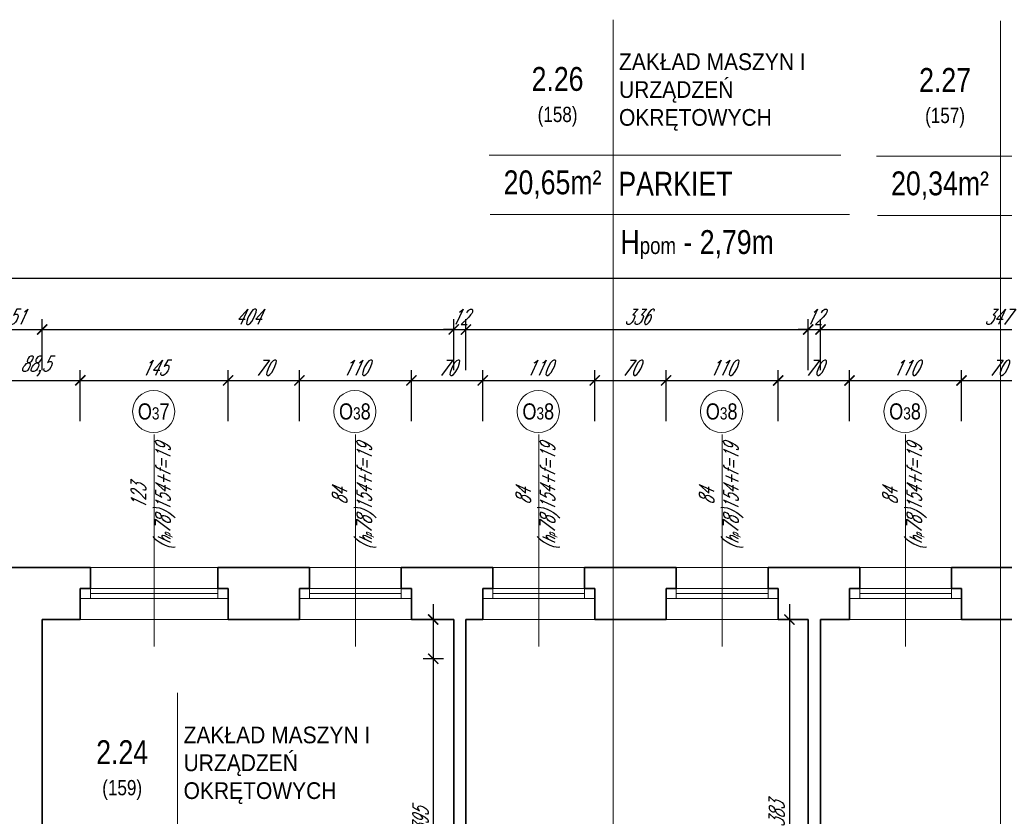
# Model space of a CAD drawing. Header units: millimetres. Extents: x 402 to 79005, y -7782 to 89952.
# Tile 114 of 256: x 24144 to 25110, y 24875 to 25656. Entities that reach past the tile are written whole.
import ezdxf

# ---------------------------------------------------------------- set-up
doc = ezdxf.new("R2010")
doc.units = ezdxf.units.MM
doc.header["$LTSCALE"] = 10
doc.layers.get('0').update_dxf_attribs({"lineweight": 0})
doc.layers.get('Defpoints').update_dxf_attribs({"color": 253})
for name, color, linetype, lineweight in [('01 parter - ściany', 253, 'Continuous', 35), ('03-01_okna', 253, 'Continuous', 15), ('04-1_widok', 253, 'Continuous', 5), ('05-01_wymiary', 253, 'Continuous', 5), ('05-03_opis', 253, 'Continuous', 5)]:
    doc.layers.add(name, color=color, linetype=linetype, lineweight=lineweight)
doc.styles.add('ariel', font='ARIAL.TTF', dxfattribs={"width": 0.8})
doc.styles.add('ariel_wym', font='simplex.shx', dxfattribs={"width": 0.65, "oblique": 25})
doc.dimstyles.new('ariel 50', dxfattribs={"dimtxt": 15, "dimasz": 10, "dimexe": 10, "dimexo": 0, "dimgap": 5, "dimtad": 1, "dimdec": 1, "dimrnd": 0.5, "dimtxsty": 'ariel_wym', "dimblk": 'ARCHTICK', "dimcen": 2.5, "dimdle": 15, "dimazin": 0, "dimtfac": 1, "dimtdec": 1, "dimtix": 1, "dimtmove": 0, "dimatfit": 3, "dimldrblk": 'DOT', "dimfxl": 0, "dimarcsym": 0})
doc.dimstyles.new('ariel 50 wnętrze', dxfattribs={"dimtxt": 15, "dimasz": 10, "dimexe": 10, "dimexo": 0, "dimgap": 5, "dimtad": 1, "dimdec": 1, "dimrnd": 0.5, "dimtxsty": 'ariel_wym', "dimblk": 'ARCHTICK', "dimcen": 2.5, "dimdle": 15, "dimazin": 0, "dimtfac": 1, "dimtdec": 1, "dimtix": 1, "dimtmove": 0, "dimatfit": 3, "dimldrblk": 'DOT', "dimfxl": 0, "dimarcsym": 0})

# ---------------------------------------------------------------- blocks, each defined once
blk = doc.blocks.new('_ArchTick')
at = {"color": 0, "linetype": 'ByBlock', "const_width": 0.15}
blk.add_lwpolyline([(-0.5, -0.5), (0.5, 0.5)], dxfattribs=at)
blk = doc.blocks.new('*D2199')
at = {"layer": '05-01_wymiary', "color": 0, "lineweight": -2}
for p, q in [((24115, 25262.34), (24115, 25312.34)), ((24203.49, 25262.34), (24203.49, 25312.34)), ((24100, 25302.34), (24218.49, 25302.34))]:
    blk.add_line(p, q, dxfattribs=at)
at = {"layer": 'Defpoints', "color": 0}
for p in [(24203.49, 25302.34), (24115, 25118.69), (24203.49, 25067.69)]:
    blk.add_point(p, dxfattribs=at)
at = {"layer": '05-01_wymiary', "color": 0, "lineweight": -2, "xscale": 10, "yscale": 10, "zscale": 10, "rotation": 180}
blk.add_blockref('_ArchTick', (24115, 25302.34), dxfattribs=at)
at = {"layer": '05-01_wymiary', "color": 0, "lineweight": -2, "xscale": 10, "yscale": 10, "zscale": 10}
blk.add_blockref('_ArchTick', (24203.49, 25302.34), dxfattribs=at)
at = {"layer": '05-01_wymiary', "color": 0, "insert": (24159.25, 25316.27), "char_height": 15, "attachment_point": 5, "style": 'ariel_wym'}
blk.add_mtext('88,5', dxfattribs=at)
blk = doc.blocks.new('_Dot')
at = {"color": 0, "linetype": 'ByBlock', "lineweight": -2}
blk.add_line((-0.5, 0), (-1, 0), dxfattribs=at)
at = {"color": 0, "linetype": 'ByBlock', "const_width": 0.5}
blk.add_lwpolyline([(-0.25, 0, 1), (0.25, 0, 1)], format="xyb", close=True, dxfattribs=at)
blk = doc.blocks.new('*D2200')
at = {"layer": '05-01_wymiary', "color": 0, "lineweight": -2}
for p, q in [((24203.49, 25262.34), (24203.49, 25312.34)), ((24348.49, 25262.34), (24348.49, 25312.34)), ((24188.49, 25302.34), (24363.49, 25302.34))]:
    blk.add_line(p, q, dxfattribs=at)
at = {"layer": 'Defpoints', "color": 0}
for p in [(24348.49, 25302.34), (24203.49, 25067.69), (24348.49, 25067.69)]:
    blk.add_point(p, dxfattribs=at)
at = {"layer": '05-01_wymiary', "color": 0, "lineweight": -2, "xscale": 10, "yscale": 10, "zscale": 10, "rotation": 180}
blk.add_blockref('_ArchTick', (24203.49, 25302.34), dxfattribs=at)
at = {"layer": '05-01_wymiary', "color": 0, "lineweight": -2, "xscale": 10, "yscale": 10, "zscale": 10}
blk.add_blockref('_ArchTick', (24348.49, 25302.34), dxfattribs=at)
at = {"layer": '05-01_wymiary', "color": 0, "insert": (24275.99, 25314.84), "char_height": 15, "attachment_point": 5, "style": 'ariel_wym'}
blk.add_mtext('145', dxfattribs=at)
blk = doc.blocks.new('*D2201')
at = {"layer": '05-01_wymiary', "color": 0, "lineweight": -2}
for p, q in [((24348.49, 25262.34), (24348.49, 25312.34)), ((24418.49, 25262.34), (24418.49, 25312.34)), ((24333.49, 25302.34), (24433.49, 25302.34))]:
    blk.add_line(p, q, dxfattribs=at)
at = {"layer": 'Defpoints', "color": 0}
for p in [(24418.49, 25302.34), (24348.49, 25067.69), (24418.49, 25067.69)]:
    blk.add_point(p, dxfattribs=at)
at = {"layer": '05-01_wymiary', "color": 0, "lineweight": -2, "xscale": 10, "yscale": 10, "zscale": 10, "rotation": 180}
blk.add_blockref('_ArchTick', (24348.49, 25302.34), dxfattribs=at)
at = {"layer": '05-01_wymiary', "color": 0, "lineweight": -2, "xscale": 10, "yscale": 10, "zscale": 10}
blk.add_blockref('_ArchTick', (24418.49, 25302.34), dxfattribs=at)
at = {"layer": '05-01_wymiary', "color": 0, "insert": (24383.49, 25314.84), "char_height": 15, "attachment_point": 5, "style": 'ariel_wym'}
blk.add_mtext('70', dxfattribs=at)
blk = doc.blocks.new('*D2202')
at = {"layer": '05-01_wymiary', "color": 0, "lineweight": -2}
for p, q in [((24418.49, 25262.34), (24418.49, 25312.34)), ((24528.49, 25262.34), (24528.49, 25312.34)), ((24403.49, 25302.34), (24543.49, 25302.34))]:
    blk.add_line(p, q, dxfattribs=at)
at = {"layer": 'Defpoints', "color": 0}
for p in [(24528.49, 25302.34), (24418.49, 25067.69), (24528.49, 25067.69)]:
    blk.add_point(p, dxfattribs=at)
at = {"layer": '05-01_wymiary', "color": 0, "lineweight": -2, "xscale": 10, "yscale": 10, "zscale": 10, "rotation": 180}
blk.add_blockref('_ArchTick', (24418.49, 25302.34), dxfattribs=at)
at = {"layer": '05-01_wymiary', "color": 0, "lineweight": -2, "xscale": 10, "yscale": 10, "zscale": 10}
blk.add_blockref('_ArchTick', (24528.49, 25302.34), dxfattribs=at)
at = {"layer": '05-01_wymiary', "color": 0, "insert": (24473.49, 25314.84), "char_height": 15, "attachment_point": 5, "style": 'ariel_wym'}
blk.add_mtext('110', dxfattribs=at)
blk = doc.blocks.new('*D2203')
at = {"layer": '05-01_wymiary', "color": 0, "lineweight": -2}
for p, q in [((24528.49, 25262.34), (24528.49, 25312.34)), ((24598.49, 25262.34), (24598.49, 25312.34)), ((24513.49, 25302.34), (24613.49, 25302.34))]:
    blk.add_line(p, q, dxfattribs=at)
at = {"layer": 'Defpoints', "color": 0}
for p in [(24598.49, 25302.34), (24528.49, 25067.69), (24598.49, 25067.69)]:
    blk.add_point(p, dxfattribs=at)
at = {"layer": '05-01_wymiary', "color": 0, "lineweight": -2, "xscale": 10, "yscale": 10, "zscale": 10, "rotation": 180}
blk.add_blockref('_ArchTick', (24528.49, 25302.34), dxfattribs=at)
at = {"layer": '05-01_wymiary', "color": 0, "lineweight": -2, "xscale": 10, "yscale": 10, "zscale": 10}
blk.add_blockref('_ArchTick', (24598.49, 25302.34), dxfattribs=at)
at = {"layer": '05-01_wymiary', "color": 0, "insert": (24563.49, 25314.84), "char_height": 15, "attachment_point": 5, "style": 'ariel_wym'}
blk.add_mtext('70', dxfattribs=at)
blk = doc.blocks.new('*D2204')
at = {"layer": '05-01_wymiary', "color": 0, "lineweight": -2}
for p, q in [((24598.49, 25262.34), (24598.49, 25312.34)), ((24708.49, 25262.34), (24708.49, 25312.34)), ((24583.49, 25302.34), (24723.49, 25302.34))]:
    blk.add_line(p, q, dxfattribs=at)
at = {"layer": 'Defpoints', "color": 0}
for p in [(24708.49, 25302.34), (24598.49, 25067.69), (24708.49, 25067.69)]:
    blk.add_point(p, dxfattribs=at)
at = {"layer": '05-01_wymiary', "color": 0, "lineweight": -2, "xscale": 10, "yscale": 10, "zscale": 10, "rotation": 180}
blk.add_blockref('_ArchTick', (24598.49, 25302.34), dxfattribs=at)
at = {"layer": '05-01_wymiary', "color": 0, "lineweight": -2, "xscale": 10, "yscale": 10, "zscale": 10}
blk.add_blockref('_ArchTick', (24708.49, 25302.34), dxfattribs=at)
at = {"layer": '05-01_wymiary', "color": 0, "insert": (24653.49, 25314.84), "char_height": 15, "attachment_point": 5, "style": 'ariel_wym'}
blk.add_mtext('110', dxfattribs=at)
blk = doc.blocks.new('*D2205')
at = {"layer": '05-01_wymiary', "color": 0, "lineweight": -2}
for p, q in [((24708.49, 25262.34), (24708.49, 25312.34)), ((24778.49, 25262.34), (24778.49, 25312.34)), ((24693.49, 25302.34), (24793.49, 25302.34))]:
    blk.add_line(p, q, dxfattribs=at)
at = {"layer": 'Defpoints', "color": 0}
for p in [(24778.49, 25302.34), (24708.49, 25067.69), (24778.49, 25067.69)]:
    blk.add_point(p, dxfattribs=at)
at = {"layer": '05-01_wymiary', "color": 0, "lineweight": -2, "xscale": 10, "yscale": 10, "zscale": 10, "rotation": 180}
blk.add_blockref('_ArchTick', (24708.49, 25302.34), dxfattribs=at)
at = {"layer": '05-01_wymiary', "color": 0, "lineweight": -2, "xscale": 10, "yscale": 10, "zscale": 10}
blk.add_blockref('_ArchTick', (24778.49, 25302.34), dxfattribs=at)
at = {"layer": '05-01_wymiary', "color": 0, "insert": (24743.49, 25314.84), "char_height": 15, "attachment_point": 5, "style": 'ariel_wym'}
blk.add_mtext('70', dxfattribs=at)
blk = doc.blocks.new('*D2206')
at = {"layer": '05-01_wymiary', "color": 0, "lineweight": -2}
for p, q in [((24778.49, 25262.34), (24778.49, 25312.34)), ((24888.49, 25262.34), (24888.49, 25312.34)), ((24763.49, 25302.34), (24903.49, 25302.34))]:
    blk.add_line(p, q, dxfattribs=at)
at = {"layer": 'Defpoints', "color": 0}
for p in [(24888.49, 25302.34), (24778.49, 25067.69), (24888.49, 25067.69)]:
    blk.add_point(p, dxfattribs=at)
at = {"layer": '05-01_wymiary', "color": 0, "lineweight": -2, "xscale": 10, "yscale": 10, "zscale": 10, "rotation": 180}
blk.add_blockref('_ArchTick', (24778.49, 25302.34), dxfattribs=at)
at = {"layer": '05-01_wymiary', "color": 0, "lineweight": -2, "xscale": 10, "yscale": 10, "zscale": 10}
blk.add_blockref('_ArchTick', (24888.49, 25302.34), dxfattribs=at)
at = {"layer": '05-01_wymiary', "color": 0, "insert": (24833.49, 25314.84), "char_height": 15, "attachment_point": 5, "style": 'ariel_wym'}
blk.add_mtext('110', dxfattribs=at)
blk = doc.blocks.new('*D2207')
at = {"layer": '05-01_wymiary', "color": 0, "lineweight": -2}
for p, q in [((24888.49, 25262.34), (24888.49, 25312.34)), ((24958.49, 25262.34), (24958.49, 25312.34)), ((24873.49, 25302.34), (24973.49, 25302.34))]:
    blk.add_line(p, q, dxfattribs=at)
at = {"layer": 'Defpoints', "color": 0}
for p in [(24958.49, 25302.34), (24888.49, 25067.69), (24958.49, 25067.69)]:
    blk.add_point(p, dxfattribs=at)
at = {"layer": '05-01_wymiary', "color": 0, "lineweight": -2, "xscale": 10, "yscale": 10, "zscale": 10, "rotation": 180}
blk.add_blockref('_ArchTick', (24888.49, 25302.34), dxfattribs=at)
at = {"layer": '05-01_wymiary', "color": 0, "lineweight": -2, "xscale": 10, "yscale": 10, "zscale": 10}
blk.add_blockref('_ArchTick', (24958.49, 25302.34), dxfattribs=at)
at = {"layer": '05-01_wymiary', "color": 0, "insert": (24923.49, 25314.84), "char_height": 15, "attachment_point": 5, "style": 'ariel_wym'}
blk.add_mtext('70', dxfattribs=at)
blk = doc.blocks.new('*D2208')
at = {"layer": '05-01_wymiary', "color": 0, "lineweight": -2}
for p, q in [((24958.49, 25262.34), (24958.49, 25312.34)), ((25068.49, 25262.34), (25068.49, 25312.34)), ((24943.49, 25302.34), (25083.49, 25302.34))]:
    blk.add_line(p, q, dxfattribs=at)
at = {"layer": 'Defpoints', "color": 0}
for p in [(25068.49, 25302.34), (24958.49, 25067.69), (25068.49, 25067.69)]:
    blk.add_point(p, dxfattribs=at)
at = {"layer": '05-01_wymiary', "color": 0, "lineweight": -2, "xscale": 10, "yscale": 10, "zscale": 10, "rotation": 180}
blk.add_blockref('_ArchTick', (24958.49, 25302.34), dxfattribs=at)
at = {"layer": '05-01_wymiary', "color": 0, "lineweight": -2, "xscale": 10, "yscale": 10, "zscale": 10}
blk.add_blockref('_ArchTick', (25068.49, 25302.34), dxfattribs=at)
at = {"layer": '05-01_wymiary', "color": 0, "insert": (25013.49, 25314.84), "char_height": 15, "attachment_point": 5, "style": 'ariel_wym'}
blk.add_mtext('110', dxfattribs=at)
blk = doc.blocks.new('*D2209')
at = {"layer": '05-01_wymiary', "color": 0, "lineweight": -2}
for p, q in [((25068.49, 25262.34), (25068.49, 25312.34)), ((25138.49, 25262.34), (25138.49, 25312.34)), ((25053.49, 25302.34), (25153.49, 25302.34))]:
    blk.add_line(p, q, dxfattribs=at)
at = {"layer": 'Defpoints', "color": 0}
for p in [(25138.49, 25302.34), (25068.49, 25067.69), (25138.49, 25067.69)]:
    blk.add_point(p, dxfattribs=at)
at = {"layer": '05-01_wymiary', "color": 0, "lineweight": -2, "xscale": 10, "yscale": 10, "zscale": 10, "rotation": 180}
blk.add_blockref('_ArchTick', (25068.49, 25302.34), dxfattribs=at)
at = {"layer": '05-01_wymiary', "color": 0, "lineweight": -2, "xscale": 10, "yscale": 10, "zscale": 10}
blk.add_blockref('_ArchTick', (25138.49, 25302.34), dxfattribs=at)
at = {"layer": '05-01_wymiary', "color": 0, "insert": (25103.49, 25314.84), "char_height": 15, "attachment_point": 5, "style": 'ariel_wym'}
blk.add_mtext('70', dxfattribs=at)
blk = doc.blocks.new('*D2245')
at = {"layer": '05-01_wymiary', "color": 0, "lineweight": -2}
for p, q in [((24115, 25312.34), (24115, 25362.34)), ((24166, 25312.34), (24166, 25362.34)), ((24100, 25352.34), (24181, 25352.34))]:
    blk.add_line(p, q, dxfattribs=at)
at = {"layer": 'Defpoints', "color": 0}
for p in [(24166, 25352.34), (24166, 25067.69), (24115, 24921.69)]:
    blk.add_point(p, dxfattribs=at)
at = {"layer": '05-01_wymiary', "color": 0, "lineweight": -2, "xscale": 10, "yscale": 10, "zscale": 10, "rotation": 180}
blk.add_blockref('_ArchTick', (24115, 25352.34), dxfattribs=at)
at = {"layer": '05-01_wymiary', "color": 0, "lineweight": -2, "xscale": 10, "yscale": 10, "zscale": 10}
blk.add_blockref('_ArchTick', (24166, 25352.34), dxfattribs=at)
at = {"layer": '05-01_wymiary', "color": 0, "insert": (24140.5, 25364.84), "char_height": 15, "attachment_point": 5, "style": 'ariel_wym'}
blk.add_mtext('51', dxfattribs=at)
blk = doc.blocks.new('*D2246')
at = {"layer": '05-01_wymiary', "color": 0, "lineweight": -2}
for p, q in [((24166, 25312.34), (24166, 25362.34)), ((24570, 25312.34), (24570, 25362.34)), ((24151, 25352.34), (24585, 25352.34))]:
    blk.add_line(p, q, dxfattribs=at)
at = {"layer": 'Defpoints', "color": 0}
for p in [(24570, 25352.34), (24166, 25067.69), (24570, 25067.69)]:
    blk.add_point(p, dxfattribs=at)
at = {"layer": '05-01_wymiary', "color": 0, "lineweight": -2, "xscale": 10, "yscale": 10, "zscale": 10, "rotation": 180}
blk.add_blockref('_ArchTick', (24166, 25352.34), dxfattribs=at)
at = {"layer": '05-01_wymiary', "color": 0, "lineweight": -2, "xscale": 10, "yscale": 10, "zscale": 10}
blk.add_blockref('_ArchTick', (24570, 25352.34), dxfattribs=at)
at = {"layer": '05-01_wymiary', "color": 0, "insert": (24368, 25364.84), "char_height": 15, "attachment_point": 5, "style": 'ariel_wym'}
blk.add_mtext('404', dxfattribs=at)
blk = doc.blocks.new('*D2247')
at = {"layer": '05-01_wymiary', "color": 0, "lineweight": -2}
for p, q in [((24570, 25312.34), (24570, 25362.34)), ((24582, 25312.34), (24582, 25362.34)), ((24570, 25352.34), (24560, 25352.34)), ((24570, 25352.34), (24582, 25352.34)), ((24582, 25352.34), (24592, 25352.34))]:
    blk.add_line(p, q, dxfattribs=at)
at = {"layer": 'Defpoints', "color": 0}
for p in [(24582, 25352.34), (24570, 25067.69), (24582, 25067.69)]:
    blk.add_point(p, dxfattribs=at)
at = {"layer": '05-01_wymiary', "color": 0, "lineweight": -2, "xscale": 10, "yscale": 10, "zscale": 10}
blk.add_blockref('_ArchTick', (24570, 25352.34), dxfattribs=at)
at = {"layer": '05-01_wymiary', "color": 0, "lineweight": -2, "xscale": 10, "yscale": 10, "zscale": 10, "rotation": 180}
blk.add_blockref('_ArchTick', (24582, 25352.34), dxfattribs=at)
at = {"layer": '05-01_wymiary', "color": 0, "insert": (24576, 25364.84), "char_height": 15, "attachment_point": 5, "style": 'ariel_wym'}
blk.add_mtext('12', dxfattribs=at)
blk = doc.blocks.new('*D2248')
at = {"layer": '05-01_wymiary', "color": 0, "lineweight": -2}
for p, q in [((24582, 25312.34), (24582, 25362.34)), ((24918, 25312.34), (24918, 25362.34)), ((24567, 25352.34), (24933, 25352.34))]:
    blk.add_line(p, q, dxfattribs=at)
at = {"layer": 'Defpoints', "color": 0}
for p in [(24918, 25352.34), (24582, 25067.69), (24918, 25067.69)]:
    blk.add_point(p, dxfattribs=at)
at = {"layer": '05-01_wymiary', "color": 0, "lineweight": -2, "xscale": 10, "yscale": 10, "zscale": 10, "rotation": 180}
blk.add_blockref('_ArchTick', (24582, 25352.34), dxfattribs=at)
at = {"layer": '05-01_wymiary', "color": 0, "lineweight": -2, "xscale": 10, "yscale": 10, "zscale": 10}
blk.add_blockref('_ArchTick', (24918, 25352.34), dxfattribs=at)
at = {"layer": '05-01_wymiary', "color": 0, "insert": (24750, 25364.84), "char_height": 15, "attachment_point": 5, "style": 'ariel_wym'}
blk.add_mtext('336', dxfattribs=at)
blk = doc.blocks.new('*D2249')
at = {"layer": '05-01_wymiary', "color": 0, "lineweight": -2}
for p, q in [((24918, 25312.34), (24918, 25362.34)), ((24930, 25312.34), (24930, 25362.34)), ((24918, 25352.34), (24908, 25352.34)), ((24918, 25352.34), (24930, 25352.34)), ((24930, 25352.34), (24940, 25352.34))]:
    blk.add_line(p, q, dxfattribs=at)
at = {"layer": 'Defpoints', "color": 0}
for p in [(24930, 25352.34), (24918, 25067.69), (24930, 25067.69)]:
    blk.add_point(p, dxfattribs=at)
at = {"layer": '05-01_wymiary', "color": 0, "lineweight": -2, "xscale": 10, "yscale": 10, "zscale": 10}
blk.add_blockref('_ArchTick', (24918, 25352.34), dxfattribs=at)
at = {"layer": '05-01_wymiary', "color": 0, "lineweight": -2, "xscale": 10, "yscale": 10, "zscale": 10, "rotation": 180}
blk.add_blockref('_ArchTick', (24930, 25352.34), dxfattribs=at)
at = {"layer": '05-01_wymiary', "color": 0, "insert": (24924, 25364.84), "char_height": 15, "attachment_point": 5, "style": 'ariel_wym'}
blk.add_mtext('12', dxfattribs=at)
blk = doc.blocks.new('*D2250')
at = {"layer": '05-01_wymiary', "color": 0, "lineweight": -2}
for p, q in [((24930, 25312.34), (24930, 25362.34)), ((25277, 25312.34), (25277, 25362.34)), ((24915, 25352.34), (25292, 25352.34))]:
    blk.add_line(p, q, dxfattribs=at)
at = {"layer": 'Defpoints', "color": 0}
for p in [(25277, 25352.34), (24930, 25067.69), (25277, 25067.69)]:
    blk.add_point(p, dxfattribs=at)
at = {"layer": '05-01_wymiary', "color": 0, "lineweight": -2, "xscale": 10, "yscale": 10, "zscale": 10, "rotation": 180}
blk.add_blockref('_ArchTick', (24930, 25352.34), dxfattribs=at)
at = {"layer": '05-01_wymiary', "color": 0, "lineweight": -2, "xscale": 10, "yscale": 10, "zscale": 10}
blk.add_blockref('_ArchTick', (25277, 25352.34), dxfattribs=at)
at = {"layer": '05-01_wymiary', "color": 0, "insert": (25103.5, 25364.84), "char_height": 15, "attachment_point": 5, "style": 'ariel_wym'}
blk.add_mtext('347', dxfattribs=at)
blk = doc.blocks.new('*D2261')
at = {"layer": '05-01_wymiary', "color": 0, "lineweight": -2}
for p, q in [((22892.03, 25362.34), (22892.03, 25412.34)), ((27671, 25362.34), (27671, 25412.34)), ((27686, 25402.34), (22877.03, 25402.34))]:
    blk.add_line(p, q, dxfattribs=at)
at = {"layer": 'Defpoints', "color": 0}
for p in [(22892.03, 25402.34), (22892.03, 24972.71), (27671, 24934.69)]:
    blk.add_point(p, dxfattribs=at)
at = {"layer": '05-01_wymiary', "color": 0, "lineweight": -2, "xscale": 10, "yscale": 10, "zscale": 10, "rotation": 180}
blk.add_blockref('_ArchTick', (22892.03, 25402.34), dxfattribs=at)
at = {"layer": '05-01_wymiary', "color": 0, "lineweight": -2, "xscale": 10, "yscale": 10, "zscale": 10}
blk.add_blockref('_ArchTick', (27671, 25402.34), dxfattribs=at)
at = {"layer": '05-01_wymiary', "color": 0, "insert": (25281.51, 25414.84), "char_height": 15, "attachment_point": 5, "style": 'ariel_wym'}
blk.add_mtext('4779', dxfattribs=at)
blk = doc.blocks.new('*D2347')
at = {"layer": '05-01_wymiary', "color": 0, "lineweight": -2}
for p, q in [((24899.49, 25082.69), (24899.49, 24669.69)), ((24909.49, 25067.69), (24889.49, 25067.69)), ((24909.49, 24684.69), (24889.49, 24684.69))]:
    blk.add_line(p, q, dxfattribs=at)
at = {"layer": 'Defpoints', "color": 0}
for p in [(24918, 25067.69), (24899.49, 24684.69), (24918, 24684.69)]:
    blk.add_point(p, dxfattribs=at)
at = {"layer": '05-01_wymiary', "color": 0, "lineweight": -2, "xscale": 10, "yscale": 10, "zscale": 10}
for p, rotation in [((24899.49, 25067.69), 90), ((24899.49, 24684.69), 270)]:
    blk.add_blockref('_ArchTick', p, dxfattribs=dict(at, rotation=rotation))
at = {"layer": '05-01_wymiary', "color": 0, "insert": (24886.99, 24876.19), "char_height": 15, "attachment_point": 5, "rotation": 90, "style": 'ariel_wym'}
blk.add_mtext('383', dxfattribs=at)
blk = doc.blocks.new('*D2351')
at = {"layer": '05-01_wymiary', "color": 0, "lineweight": -2}
for p, q in [((24549.92, 25082.69), (24549.92, 24657.69)), ((24559.92, 25067.69), (24539.92, 25067.69)), ((24559.92, 24672.69), (24539.92, 24672.69))]:
    blk.add_line(p, q, dxfattribs=at)
at = {"layer": 'Defpoints', "color": 0}
for p in [(24570, 25067.69), (24549.92, 24672.69), (24570, 24672.69)]:
    blk.add_point(p, dxfattribs=at)
at = {"layer": '05-01_wymiary', "color": 0, "lineweight": -2, "xscale": 10, "yscale": 10, "zscale": 10}
for p, rotation in [((24549.92, 25067.69), 90), ((24549.92, 24672.69), 270)]:
    blk.add_blockref('_ArchTick', p, dxfattribs=dict(at, rotation=rotation))
at = {"layer": '05-01_wymiary', "color": 0, "insert": (24537.42, 24870.19), "char_height": 15, "attachment_point": 5, "rotation": 90, "style": 'ariel_wym'}
blk.add_mtext('395', dxfattribs=at)
blk = doc.blocks.new('*D1772')
at = {"layer": '05-01_wymiary', "color": 0, "lineweight": -2}
for p, q in [((24549.92, 25044.09), (24549.92, 24619.09)), ((24559.92, 25029.09), (24539.92, 25029.09)), ((24559.92, 24634.09), (24539.92, 24634.09))]:
    blk.add_line(p, q, dxfattribs=at)
at = {"layer": 'Defpoints', "color": 0}
for p in [(24570, 25029.09), (24549.92, 24634.09), (24570, 24634.09)]:
    blk.add_point(p, dxfattribs=at)
at = {"layer": '05-01_wymiary', "color": 0, "lineweight": -2, "xscale": 10, "yscale": 10, "zscale": 10}
for p, rotation in [((24549.92, 25029.09), 90), ((24549.92, 24634.09), 270)]:
    blk.add_blockref('_ArchTick', p, dxfattribs=dict(at, rotation=rotation))
at = {"layer": '05-01_wymiary', "color": 0, "insert": (24537.42, 24831.59), "char_height": 15, "attachment_point": 5, "rotation": 90, "style": 'ariel_wym'}
blk.add_mtext('395', dxfattribs=at)

msp = doc.modelspace()

# ---------------------------------------------------------------- linework, layer by layer
at = {"layer": '01 parter - ściany'}
for p, q in [((24115, 25118.69), (24213.49, 25118.69)), ((24213.49, 25098.19), (24213.49, 25118.69)), ((24338.49, 25098.19), (24338.49, 25118.69)), ((24338.49, 25118.69), (24428.49, 25118.69)), ((24428.49, 25098.19), (24428.49, 25118.69)), ((24518.49, 25098.19), (24518.49, 25118.69)), ((24518.49, 25118.69), (24608.49, 25118.69)), ((24608.49, 25098.19), (24608.49, 25118.69)), ((24698.49, 25098.19), (24698.49, 25118.69)), ((24698.49, 25118.69), (24788.49, 25118.69)), ((24788.49, 25098.19), (24788.49, 25118.69)), ((24878.49, 25098.19), (24878.49, 25118.69)), ((24878.49, 25118.69), (24968.49, 25118.69)), ((24968.49, 25098.19), (24968.49, 25118.69)), ((25058.49, 25098.19), (25058.49, 25118.69)), ((25058.49, 25118.69), (25148.49, 25118.69)), ((24203.49, 25067.69), (24203.49, 25098.19)), ((24203.49, 25098.19), (24213.49, 25098.19)), ((24348.49, 25098.19), (24338.49, 25098.19)), ((24348.49, 25067.69), (24348.49, 25098.19)), ((24348.49, 25067.69), (24348.49, 25098.19)), ((24418.49, 25067.69), (24418.49, 25098.19)), ((24418.49, 25098.19), (24428.49, 25098.19)), ((24528.49, 25098.19), (24518.49, 25098.19)), ((24528.49, 25067.69), (24528.49, 25098.19)), ((24598.49, 25067.69), (24598.49, 25098.19)), ((24598.49, 25098.19), (24608.49, 25098.19)), ((24708.49, 25098.19), (24698.49, 25098.19)), ((24708.49, 25067.69), (24708.49, 25098.19)), ((24778.49, 25067.69), (24778.49, 25098.19)), ((24778.49, 25098.19), (24788.49, 25098.19)), ((24888.49, 25098.19), (24878.49, 25098.19)), ((24888.49, 25067.69), (24888.49, 25098.19)), ((24958.49, 25067.69), (24958.49, 25098.19)), ((24958.49, 25098.19), (24968.49, 25098.19)), ((25068.49, 25098.19), (25058.49, 25098.19)), ((25068.49, 25067.69), (25068.49, 25098.19)), ((24166, 25067.69), (24166, 24921.69)), ((24166, 25067.69), (24203.49, 25067.69)), ((24348.49, 25067.69), (24418.49, 25067.69)), ((24528.49, 25067.69), (24570, 25067.69)), ((24570, 25067.69), (24570, 24672.69)), ((24582, 25067.69), (24582, 24472.69)), ((24582, 25067.69), (24598.49, 25067.69)), ((24708.49, 25067.69), (24778.49, 25067.69)), ((24888.49, 25067.69), (24918, 25067.69)), ((24918, 25067.69), (24918, 24684.69)), ((24930, 25067.69), (24930, 24472.69)), ((24930, 25067.69), (24958.49, 25067.69)), ((25068.49, 25067.69), (25138.49, 25067.69)), ((24166, 24921.69), (24166, 24672.69))]:
    msp.add_line(p, q, dxfattribs=at)
at = {"layer": '03-01_okna', "linetype": 'Continuous', "lineweight": 0}
for p, q in [((24213.49, 25118.69), (24338.49, 25118.69)), ((24428.49, 25118.69), (24518.49, 25118.69)), ((24608.49, 25118.69), (24698.49, 25118.69)), ((24788.49, 25118.69), (24878.49, 25118.69)), ((24968.49, 25118.69), (25058.49, 25118.69)), ((24203.49, 25098.19), (24348.49, 25098.19)), ((24213.49, 25088.19), (24213.49, 25098.19)), ((24213.49, 25093.19), (24338.49, 25093.19)), ((24338.49, 25088.19), (24338.49, 25098.19)), ((24418.49, 25098.19), (24518.49, 25098.19)), ((24428.49, 25088.19), (24428.49, 25098.19)), ((24428.49, 25093.19), (24518.49, 25093.19)), ((24518.49, 25088.19), (24518.49, 25098.19)), ((24598.49, 25098.19), (24698.49, 25098.19)), ((24608.49, 25088.19), (24608.49, 25098.19)), ((24608.49, 25093.19), (24698.49, 25093.19)), ((24698.49, 25088.19), (24698.49, 25098.19)), ((24778.49, 25098.19), (24878.49, 25098.19)), ((24788.49, 25088.19), (24788.49, 25098.19)), ((24788.49, 25093.19), (24878.49, 25093.19)), ((24878.49, 25088.19), (24878.49, 25098.19)), ((24958.49, 25098.19), (25058.49, 25098.19)), ((24968.49, 25088.19), (24968.49, 25098.19)), ((24968.49, 25093.19), (25058.49, 25093.19)), ((25058.49, 25088.19), (25058.49, 25098.19)), ((24203.49, 25088.19), (24348.49, 25088.19)), ((24418.49, 25088.19), (24528.49, 25088.19)), ((24598.49, 25088.19), (24708.49, 25088.19)), ((24778.49, 25088.19), (24888.49, 25088.19)), ((24958.49, 25088.19), (25068.49, 25088.19))]:
    msp.add_line(p, q, dxfattribs=at)
at = {"layer": '04-1_widok'}
for p, q in [((24348.49, 25067.69), (24203.49, 25067.69)), ((24528.49, 25067.69), (24418.49, 25067.69)), ((24708.49, 25067.69), (24598.49, 25067.69)), ((24888.49, 25067.69), (24778.49, 25067.69)), ((25068.49, 25067.69), (24958.49, 25067.69))]:
    msp.add_line(p, q, dxfattribs=at)
at = {"layer": '05-03_opis'}
for p, q in [((24726.41, 25656.41), (24726.41, 24823.27)), ((25106.74, 25655.4), (25106.74, 24833.64)), ((24604.68, 25523.48), (24949.9, 25523.48)), ((24985.02, 25522.48), (25330.23, 25522.48)), ((24605.76, 25465.13), (24958.61, 25465.13)), ((24986.1, 25464.13), (25338.95, 25464.13)), ((24299.04, 24995.62), (24299.04, 24745.43))]:
    msp.add_line(p, q, dxfattribs=at)
at = {"layer": '05-03_opis', "lineweight": 0}
for p, q in [((24275.99, 25041.3), (24275.99, 25249.11)), ((24473.49, 25041.3), (24473.49, 25249.11)), ((24653.49, 25041.3), (24653.49, 25249.11)), ((24833.49, 25041.3), (24833.49, 25249.11)), ((25013.49, 25041.3), (25013.49, 25249.11))]:
    msp.add_line(p, q, dxfattribs=at)
for centre in [(24275.49, 25271.8), (24472.99, 25271.8), (24652.99, 25271.8), (24832.99, 25271.8), (25012.99, 25271.8)]:
    msp.add_circle(centre, 20.69, dxfattribs=at)

# ---------------------------------------------------------------- texts
at = {"layer": '05-03_opis', "style": 'ariel'}
for s, insert, char_height, width, attachment_point in [('\\W0.9;{\\fArial|b0|i0|c238|p34;ZAKŁAD MASZYN I URZĄDZEŃ OKRĘTOWYCH}', (24732.24, 25585.36), 16.3964, 249.6463, 4), ('{\\fArial|b0|i0|c238|p34;2.26\\P\\H0.6404x;(158)}', (24671.95, 25580.69), 23.4234, 108.9126, 5), ('{\\fArial|b0|i0|c238|p34;2.27\\P\\H0.6404x;(157)}', (25052.29, 25579.69), 23.4234, 108.9126, 5), ('{\\fArial|b0|i0|c238|p34;20,65m²}', (24667.01, 25494.58), 23.4234, 108.9126, 5), ('{\\fArial|b0|i0|c238|p34;PARKIET}', (24731.6, 25495.41), 23.4234, 322.789, 4), ('{\\fArial|b0|i0|c238|p34;20,34m²}', (25047.35, 25493.58), 23.4234, 108.9126, 5), ('{\\fArial|b0|i0|c238|p34; H\\H0.7x;pom\\H1.429x; - 2,79m}', (24726.41, 25435.67), 23.4234, 322.789, 4), ('\\W0.9;{\\fArial|b0|i0|c238|p34;ZAKŁAD MASZYN I URZĄDZEŃ OKRĘTOWYCH}', (24304.88, 24924.58), 16.3964, 249.6463, 4), ('{\\fArial|b0|i0|c238|p34;2.24\\P\\H0.6404x;(159)}', (24244.58, 24919.91), 23.4234, 108.9126, 5)]:
    msp.add_mtext(s, dxfattribs=dict(at, insert=insert, char_height=char_height, width=width, attachment_point=attachment_point))
at = {"layer": '05-03_opis', "lineweight": 0, "char_height": 15.84, "width": 75.1935, "attachment_point": 5, "style": 'ariel'}
for s, insert in [('O{\\H0.7576x;3}7', (24275.49, 25271.8)), ('O{\\H0.7576x;3}8', (24472.99, 25271.8)), ('O{\\H0.7576x;3}8', (24652.99, 25271.8)), ('O{\\H0.7576x;3}8', (24832.99, 25271.8)), ('O{\\H0.7576x;3}8', (25012.99, 25271.8))]:
    msp.add_mtext(s, dxfattribs=dict(at, insert=insert))
at = {"layer": '05-03_opis', "lineweight": 0, "char_height": 14.4, "width": 94.4511, "attachment_point": 5, "rotation": 90, "style": 'ariel_wym'}
for s, insert in [('123\\P({\\H0.8333x;h\\H0.6x;p}78)154+f=19', (24274.92, 25188.33)), ('84\\P({\\H0.8333x;h\\H0.6x;p}78)154+f=19', (24472.42, 25188.33)), ('84\\P({\\H0.8333x;h\\H0.6x;p}78)154+f=19', (24652.42, 25188.33)), ('84\\P({\\H0.8333x;h\\H0.6x;p}78)154+f=19', (24832.42, 25188.33)), ('84\\P({\\H0.8333x;h\\H0.6x;p}78)154+f=19', (25012.42, 25188.33))]:
    msp.add_mtext(s, dxfattribs=dict(at, insert=insert))

# ---------------------------------------------------------------- dimensions: what is measured, and where the dimension line sits
at = {"layer": '05-01_wymiary'}
for base, p1, p2, picture, middle in [((22892.03, 25402.34), (27671, 24934.69), (22892.03, 24972.71), '*D2261', (25281.51, 25414.84)), ((24203.49, 25302.34), (24115, 25118.69), (24203.49, 25067.69), '*D2199', (24159.25, 25316.27))]:
    dim = msp.add_linear_dim(base=base, p1=p1, p2=p2, dimstyle='ariel 50', dxfattribs=at)
    dim.commit()
    dim.dimension.update_dxf_attribs({"geometry": picture, "text_midpoint": middle})
for base, p1, p2, picture, middle in [((24166, 25352.34), (24115, 24921.69), (24166, 25067.69), '*D2245', (24140.5, 25364.84)), ((24570, 25352.34), (24166, 25067.69), (24570, 25067.69), '*D2246', (24368, 25364.84)), ((24582, 25352.34), (24570, 25067.69), (24582, 25067.69), '*D2247', (24576, 25364.84)), ((24918, 25352.34), (24582, 25067.69), (24918, 25067.69), '*D2248', (24750, 25364.84)), ((24930, 25352.34), (24918, 25067.69), (24930, 25067.69), '*D2249', (24924, 25364.84)), ((25277, 25352.34), (24930, 25067.69), (25277, 25067.69), '*D2250', (25103.5, 25364.84)), ((24348.49, 25302.34), (24203.49, 25067.69), (24348.49, 25067.69), '*D2200', (24275.99, 25314.84)), ((24418.49, 25302.34), (24348.49, 25067.69), (24418.49, 25067.69), '*D2201', (24383.49, 25314.84)), ((24528.49, 25302.34), (24418.49, 25067.69), (24528.49, 25067.69), '*D2202', (24473.49, 25314.84)), ((24598.49, 25302.34), (24528.49, 25067.69), (24598.49, 25067.69), '*D2203', (24563.49, 25314.84)), ((24708.49, 25302.34), (24598.49, 25067.69), (24708.49, 25067.69), '*D2204', (24653.49, 25314.84)), ((24778.49, 25302.34), (24708.49, 25067.69), (24778.49, 25067.69), '*D2205', (24743.49, 25314.84)), ((24888.49, 25302.34), (24778.49, 25067.69), (24888.49, 25067.69), '*D2206', (24833.49, 25314.84)), ((24958.49, 25302.34), (24888.49, 25067.69), (24958.49, 25067.69), '*D2207', (24923.49, 25314.84)), ((25068.49, 25302.34), (24958.49, 25067.69), (25068.49, 25067.69), '*D2208', (25013.49, 25314.84)), ((25138.49, 25302.34), (25068.49, 25067.69), (25138.49, 25067.69), '*D2209', (25103.49, 25314.84))]:
    dim = msp.add_linear_dim(base=base, p1=p1, p2=p2, dimstyle='ariel 50', override={"dimtmove": 1}, dxfattribs=at)
    dim.commit()
    dim.dimension.update_dxf_attribs({"geometry": picture, "text_midpoint": middle})
for base, p1, p2, picture, middle in [((24549.92, 24672.69), (24570, 25067.69), (24570, 24672.69), '*D2351', (24537.42, 24870.19)), ((24899.49, 24684.69), (24918, 25067.69), (24918, 24684.69), '*D2347', (24886.99, 24876.19)), ((24549.92, 24634.09), (24570, 25029.09), (24570, 24634.09), '*D1772', (24537.42, 24831.59))]:
    dim = msp.add_linear_dim(base=base, p1=p1, p2=p2, angle=90, dimstyle='ariel 50 wnętrze', dxfattribs=at)
    dim.commit()
    dim.dimension.update_dxf_attribs({"geometry": picture, "text_midpoint": middle})

doc.saveas('drawing.dxf')
